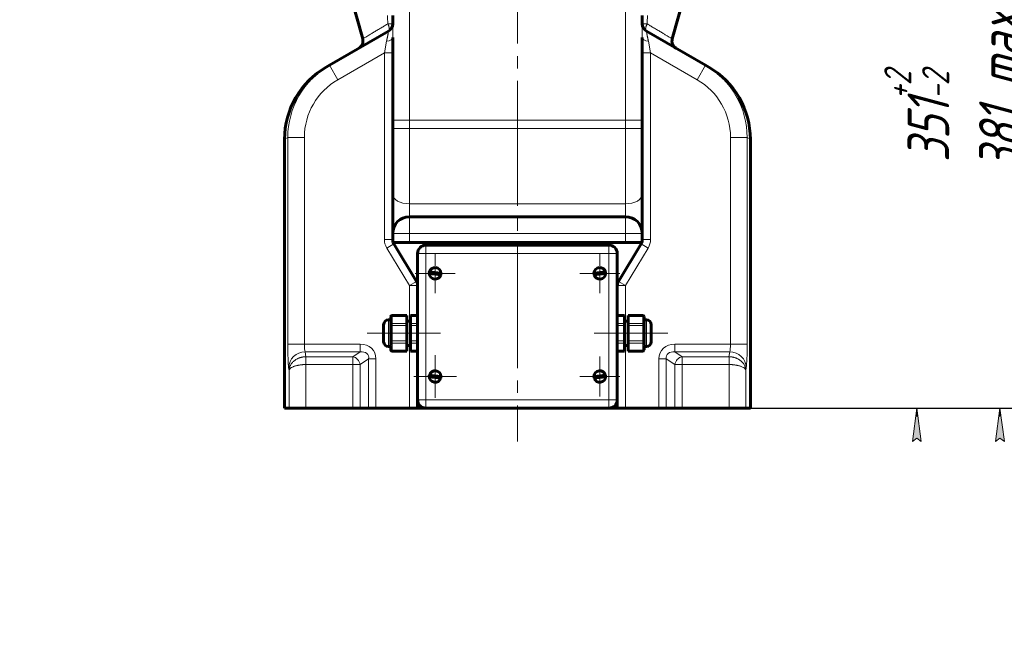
# Model space of a CAD drawing. Header units: millimetres. Extents: x 24 to 263, y -59 to 283.
# Tile 9 of 10: x 122 to 241, y 146 to 219. Entities that reach past the tile are written whole.
import ezdxf

# ---------------------------------------------------------------- set-up
doc = ezdxf.new("R2010")
doc.units = ezdxf.units.MM
for name, pattern in [('K5LT_AXLED', [19.5, 15, -1.5, 1.5, -1.5]), ('K5LT_BASIC', [0]), ('K5LT_THIN', [0])]:
    doc.linetypes.add(name, pattern=pattern)
doc.layers.add('Системный слой', color=7, linetype='Continuous')
doc.styles.add('KDIMTEXTSTYLE', font='GOST_AU.SHX', dxfattribs={"width": 0.96, "oblique": 15, "height": 5})
doc.dimstyles.new('KDIMSTYLE (0.20)', dxfattribs={"dimtxt": 5, "dimasz": 1, "dimexe": 2, "dimexo": 0, "dimgap": 1, "dimtad": 1, "dimlfac": 5, "dimtxsty": 'KDIMTEXTSTYLE', "dimsah": 1, "dimcen": 0, "dimdle": 1, "dimadec": 0, "dimazin": 0, "dimtfac": 0.667, "dimtmove": 0, "dimatfit": 3, "dimfxl": 1, "dimtvp": 1, "dimtolj": 1, "dimtzin": 0, "dimarcsym": 0})

# ---------------------------------------------------------------- blocks, each defined once
blk = doc.blocks.new('KDIMARROW_01')
at = {"layer": 'Системный слой'}
blk.add_hatch(color=0, dxfattribs=at).paths.add_polyline_path([(0, 0), (-4, 0.53), (-3.6, 0), (-4, -0.53)])
at = {"layer": 'Системный слой', "color": 0, "linetype": 'K5LT_THIN', "lineweight": 18}
for p, q in [((-3.6, 0), (-4, 0.53)), ((-4, 0.53), (0, 0)), ((0, 0), (-4, -0.53)), ((-4, -0.53), (-3.6, 0)), ((0, 0), (-1, 0))]:
    blk.add_line(p, q, dxfattribs=at)
blk = doc.blocks.new('U15')
at = {"layer": 'Системный слой', "color": 30, "linetype": 'K5LT_AXLED', "lineweight": 18, "true_color": 0xff8000}
for q in [(172.12, 190.59), (169.72, 188.19), (174.52, 188.19), (172.12, 185.79)]:
    blk.add_line((172.12, 188.19), q, dxfattribs=at)
blk = doc.blocks.new('U16')
at = {"layer": 'Системный слой', "color": 30, "linetype": 'K5LT_AXLED', "lineweight": 18, "true_color": 0xff8000}
for q in [(172.12, 178.19), (169.72, 175.79), (174.52, 175.79), (172.12, 173.39)]:
    blk.add_line((172.12, 175.79), q, dxfattribs=at)
blk = doc.blocks.new('U17')
at = {"layer": 'Системный слой', "color": 30, "linetype": 'K5LT_AXLED', "lineweight": 18, "true_color": 0xff8000}
for q in [(191.92, 178.19), (189.52, 175.79), (194.32, 175.79), (191.92, 173.39)]:
    blk.add_line((191.92, 175.79), q, dxfattribs=at)
blk = doc.blocks.new('U18')
at = {"layer": 'Системный слой', "color": 30, "linetype": 'K5LT_AXLED', "lineweight": 18, "true_color": 0xff8000}
for q in [(191.92, 190.59), (189.52, 188.19), (194.32, 188.19), (191.92, 185.79)]:
    blk.add_line((191.92, 188.19), q, dxfattribs=at)
blk = doc.blocks.new('U19')
at = {"layer": 'Системный слой', "color": 30, "linetype": 'K5LT_AXLED', "lineweight": 18, "true_color": 0xff8000}
for q in [(172.12, 178.35), (169.56, 175.79), (174.68, 175.79), (172.12, 173.23)]:
    blk.add_line((172.12, 175.79), q, dxfattribs=at)
blk = doc.blocks.new('U20')
at = {"layer": 'Системный слой', "color": 30, "linetype": 'K5LT_AXLED', "lineweight": 18, "true_color": 0xff8000}
for q in [(172.12, 190.56), (169.75, 188.19), (174.5, 188.19), (172.12, 185.81)]:
    blk.add_line((172.12, 188.19), q, dxfattribs=at)
blk = doc.blocks.new('U21')
at = {"layer": 'Системный слой', "color": 30, "linetype": 'K5LT_AXLED', "lineweight": 18, "true_color": 0xff8000}
for q in [(172.12, 190.56), (169.75, 188.19), (174.5, 188.19), (172.12, 185.81)]:
    blk.add_line((172.12, 188.19), q, dxfattribs=at)
blk = doc.blocks.new('U22')
at = {"layer": 'Системный слой', "color": 30, "linetype": 'K5LT_AXLED', "lineweight": 18, "true_color": 0xff8000}
for q in [(172.12, 178.16), (169.75, 175.79), (174.5, 175.79), (172.12, 173.41)]:
    blk.add_line((172.12, 175.79), q, dxfattribs=at)
blk = doc.blocks.new('U23')
at = {"layer": 'Системный слой', "color": 30, "linetype": 'K5LT_AXLED', "lineweight": 18, "true_color": 0xff8000}
for q in [(191.92, 190.56), (189.55, 188.19), (194.3, 188.19), (191.92, 185.81)]:
    blk.add_line((191.92, 188.19), q, dxfattribs=at)
blk = doc.blocks.new('U24')
at = {"layer": 'Системный слой', "color": 30, "linetype": 'K5LT_AXLED', "lineweight": 18, "true_color": 0xff8000}
for q in [(191.92, 190.56), (189.55, 188.19), (194.3, 188.19), (191.92, 185.81)]:
    blk.add_line((191.92, 188.19), q, dxfattribs=at)
blk = doc.blocks.new('U25')
at = {"layer": 'Системный слой', "color": 30, "linetype": 'K5LT_AXLED', "lineweight": 18, "true_color": 0xff8000}
for q in [(191.92, 178.16), (189.55, 175.79), (194.3, 175.79), (191.92, 173.41)]:
    blk.add_line((191.92, 175.79), q, dxfattribs=at)
blk = doc.blocks.new('U14')
at = {"layer": 'Системный слой', "color": 7, "linetype": 'K5LT_THIN', "lineweight": 18}
for p, q in [((170.02, 190.59), (171.02, 190.59)), ((171.02, 191.59), (171.02, 190.59)), ((193.02, 190.59), (171.02, 190.59)), ((171.02, 190.59), (171.02, 172.99)), ((193.02, 191.59), (193.02, 190.59)), ((193.02, 172.99), (193.02, 190.59)), ((194.02, 190.59), (193.02, 190.59)), ((170.02, 172.99), (171.02, 172.99)), ((171.02, 171.99), (171.02, 172.99)), ((171.02, 172.99), (193.02, 172.99)), ((194.02, 172.99), (193.02, 172.99)), ((193.02, 171.99), (193.02, 172.99))]:
    blk.add_line(p, q, dxfattribs=at)
at = {"layer": 'Системный слой', "color": 5, "linetype": 'K5LT_BASIC', "lineweight": 60, "true_color": 0x0000ff}
for p, q in [((170.02, 190.59), (170.02, 172.99)), ((193.02, 191.59), (171.02, 191.59)), ((194.02, 172.99), (194.02, 190.59)), ((172.82, 188.2), (171.45, 188.37)), ((191.22, 188.2), (192.6, 188.37)), ((171.42, 188.17), (172.8, 188)), ((192.62, 188.17), (191.25, 188)), ((170.02, 183.93), (170.02, 180.99)), ((194.02, 183.93), (194.02, 180.99)), ((170.02, 178.05), (170.02, 180.99)), ((194.02, 178.05), (194.02, 180.99)), ((171.42, 175.77), (172.8, 175.6)), ((172.82, 175.8), (171.45, 175.97)), ((191.22, 175.8), (192.6, 175.97)), ((192.62, 175.77), (191.25, 175.6)), ((169.82, 171.99), (194.22, 171.99)), ((194.02, 171.99), (170.02, 171.99)), ((171.02, 171.99), (193.02, 171.99))]:
    blk.add_line(p, q, dxfattribs=at)
for centre, radius, start, end in [((171.02, 190.59), 1, 90, 180), ((193.02, 190.59), 1, 0, 90), ((172.12, 188.19), 0.7, 164.7724, 181.1988), ((172.12, 188.19), 0.7, 82.9856, 164.7724), ((172.12, 188.19), 0.7, 1.1988, 82.9856), ((191.92, 188.19), 0.7, 97.0144, 178.8012), ((191.92, 188.19), 0.7, 15.2276, 97.0144), ((191.92, 188.19), 0.7, 358.8012, 15.2276), ((172.12, 188.19), 0.7, 181.1988, 344.7724), ((172.12, 188.19), 0.7, 344.7724, 1.1988), ((191.92, 188.19), 0.7, 178.8012, 195.2276), ((191.92, 188.19), 0.7, 195.2276, 358.8012), ((172.12, 175.79), 0.7, 82.9856, 164.7724), ((172.12, 175.79), 0.7, 1.1988, 82.9856), ((191.92, 175.79), 0.7, 97.0144, 178.8012), ((191.92, 175.79), 0.7, 15.2276, 97.0144), ((172.12, 175.79), 0.7, 164.7724, 181.1988), ((172.12, 175.79), 0.7, 181.1988, 344.7724), ((172.12, 175.79), 0.7, 344.7724, 1.1988), ((191.92, 175.79), 0.7, 178.8012, 195.2276), ((191.92, 175.79), 0.7, 195.2276, 358.8012), ((191.92, 175.79), 0.7, 358.8012, 15.2276), ((171.02, 172.99), 1, 180, 270), ((193.02, 172.99), 1, 270, 0)]:
    blk.add_arc(centre, radius, start, end, dxfattribs=at)
at = {"layer": 'Системный слой'}
for name in ['U15', 'U18', 'U20', 'U21', 'U23', 'U24', 'U19', 'U16', 'U22', 'U17', 'U25']:
    blk.add_blockref(name, (0, 0), dxfattribs=at)

msp = doc.modelspace()

# ---------------------------------------------------------------- linework, layer by layer
at = {"layer": 'Системный слой', "color": 30, "linetype": 'K5LT_AXLED', "lineweight": 18, "true_color": 0xff8000}
for p, q in [((182.0226, 230.81), (182.0226, 167.9653)), ((163.9565, 180.9873), (172.7869, 180.9873)), ((200.0887, 180.9873), (191.2583, 180.9873))]:
    msp.add_line(p, q, dxfattribs=at)
at = {"layer": 'Системный слой', "color": 5, "linetype": 'K5LT_BASIC', "lineweight": 60, "true_color": 0x0000ff}
for p, q in [((163.4137, 216.3712), (160.7451, 225.9284)), ((200.6315, 216.3712), (203.3001, 225.9284)), ((167.0226, 218.064), (167.0226, 219.1824)), ((197.0226, 218.064), (197.0226, 219.1824)), ((167.0226, 218.064), (167.0226, 218.1646)), ((159.4189, 213.1973), (166.5226, 217.2986)), ((204.6263, 213.1973), (197.5226, 217.2986)), ((167.0226, 206.5873), (167.0226, 216.5483)), ((197.0226, 206.5873), (197.0226, 216.5483)), ((197.0226, 214.7005), (197.0226, 216.5483)), ((159.0363, 212.9764), (159.4189, 213.1973)), ((205.0089, 212.9764), (204.6263, 213.1973)), ((167.0226, 205.5873), (167.0226, 206.5873)), ((197.0226, 205.5873), (197.0226, 206.5873)), ((167.0226, 205.5873), (167.0226, 197.6814)), ((197.0226, 205.5873), (197.0226, 197.6814)), ((154.0226, 171.9873), (154.0226, 204.3003)), ((210.0226, 171.9873), (210.0226, 204.3003)), ((167.0226, 197.6814), (167.0226, 192.9873)), ((197.0226, 197.6814), (197.0226, 192.9873)), ((169.0226, 194.9873), (195.0226, 194.9873)), ((167.0226, 192.2643), (167.0226, 192.9873)), ((197.0226, 192.2643), (197.0226, 192.9873)), ((167.0226, 192.2643), (167.0226, 191.8873)), ((167.0226, 191.8873), (169.0226, 191.8873)), ((195.0226, 191.8873), (169.0226, 191.8873)), ((197.0226, 191.8873), (195.0226, 191.8873)), ((197.0226, 192.2643), (197.0226, 191.8873)), ((167.1651, 191.7498), (169.8801, 187.2248)), ((196.8801, 191.7498), (194.1651, 187.2248)), ((166.6646, 182.5933), (166.5186, 182.5933)), ((166.8106, 182.9665), (166.8106, 182.9861)), ((166.8106, 182.5384), (166.8106, 182.9665)), ((166.8106, 182.0401), (166.8106, 182.4683)), ((168.7086, 183.1321), (166.9566, 183.1321)), ((168.7086, 183.093), (168.7086, 183.1321)), ((168.7086, 182.1666), (168.7086, 183.093)), ((169.1466, 182.4473), (168.7086, 182.4473)), ((170.0226, 183.1321), (169.1466, 183.1321)), ((169.1466, 183.093), (169.1466, 183.1321)), ((169.1466, 182.1666), (169.1466, 183.093)), ((194.0226, 183.1321), (194.8986, 183.1321)), ((194.8986, 183.093), (194.8986, 183.1321)), ((194.8986, 182.1666), (194.8986, 183.093)), ((194.8986, 182.4473), (195.3366, 182.4473)), ((195.3366, 183.1321), (197.0886, 183.1321)), ((195.3366, 183.093), (195.3366, 183.1321)), ((195.3366, 182.1666), (195.3366, 183.093)), ((197.2346, 182.9665), (197.2346, 182.9861)), ((197.2346, 182.5384), (197.2346, 182.9665)), ((197.2346, 182.0401), (197.2346, 182.4683)), ((197.3806, 182.5933), (197.5266, 182.5933)), ((165.9346, 180.9873), (165.9346, 182.0093)), ((166.8106, 181.9137), (166.8106, 182.0401)), ((166.8106, 181.0574), (166.8106, 181.9137)), ((168.7086, 181.9137), (168.7086, 182.1666)), ((168.7086, 180.0609), (168.7086, 181.9137)), ((169.1466, 181.9137), (169.1466, 182.1666)), ((169.1466, 180.0609), (169.1466, 181.9137)), ((194.8986, 181.9137), (194.8986, 182.1666)), ((194.8986, 180.0609), (194.8986, 181.9137)), ((195.3366, 181.9137), (195.3366, 182.1666)), ((195.3366, 180.0609), (195.3366, 181.9137)), ((197.2346, 181.9137), (197.2346, 182.0401)), ((197.2346, 181.0574), (197.2346, 181.9137)), ((198.1106, 180.9873), (198.1106, 182.0093)), ((165.9346, 179.9653), (165.9346, 180.9873)), ((166.8106, 180.0609), (166.8106, 180.9171)), ((166.8106, 179.9344), (166.8106, 180.0609)), ((166.8106, 179.5063), (166.8106, 179.9344)), ((168.7086, 179.808), (168.7086, 180.0609)), ((169.1466, 179.808), (169.1466, 180.0609)), ((194.8986, 179.808), (194.8986, 180.0609)), ((195.3366, 179.808), (195.3366, 180.0609)), ((197.2346, 180.0609), (197.2346, 180.9171)), ((197.2346, 179.9344), (197.2346, 180.0609)), ((197.2346, 179.5063), (197.2346, 179.9344)), ((198.1106, 179.9653), (198.1106, 180.9873)), ((166.6646, 179.3813), (166.5186, 179.3813)), ((166.8106, 179.008), (166.8106, 179.4361)), ((166.8106, 178.9884), (166.8106, 179.008)), ((168.7086, 178.8424), (166.9566, 178.8424)), ((168.7086, 178.8816), (168.7086, 179.808)), ((169.1466, 179.5273), (168.7086, 179.5273)), ((168.7086, 178.8424), (168.7086, 178.8816)), ((169.1466, 178.8816), (169.1466, 179.808)), ((169.1466, 178.8424), (169.1466, 178.8816)), ((170.0226, 178.8424), (169.1466, 178.8424)), ((194.0226, 178.8424), (194.8986, 178.8424)), ((194.8986, 178.8816), (194.8986, 179.808)), ((194.8986, 179.5273), (195.3366, 179.5273)), ((194.8986, 178.8424), (194.8986, 178.8816)), ((195.3366, 178.8816), (195.3366, 179.808)), ((195.3366, 178.8424), (195.3366, 178.8816)), ((195.3366, 178.8424), (197.0886, 178.8424)), ((197.2346, 179.008), (197.2346, 179.4361)), ((197.2346, 178.9884), (197.2346, 179.008)), ((197.3806, 179.3813), (197.5266, 179.3813)), ((170.0226, 173.1873), (170.0226, 171.9873)), ((194.0226, 173.1873), (194.0226, 171.9873)), ((154.5626, 171.9873), (154.0226, 171.9873)), ((154.5626, 171.9873), (156.5599, 171.9873)), ((156.5599, 171.9873), (162.2313, 171.9873)), ((162.2313, 171.9873), (163.1075, 171.9873)), ((163.1075, 171.9873), (164.1327, 171.9873)), ((164.1327, 171.9873), (165.0089, 171.9873)), ((165.0089, 171.9873), (169.0226, 171.9873)), ((169.0226, 171.9873), (170.0226, 171.9873)), ((194.0226, 171.9873), (170.0226, 171.9873)), ((195.0226, 171.9873), (194.0226, 171.9873)), ((199.0363, 171.9873), (195.0226, 171.9873)), ((199.9125, 171.9873), (199.0363, 171.9873)), ((200.9377, 171.9873), (199.9125, 171.9873)), ((201.8139, 171.9873), (200.9377, 171.9873)), ((207.4853, 171.9873), (201.8139, 171.9873)), ((209.4826, 171.9873), (207.4853, 171.9873)), ((209.4826, 171.9873), (210.0226, 171.9873))]:
    msp.add_line(p, q, dxfattribs=at)
at = {"layer": 'Системный слой', "color": 7, "linetype": 'K5LT_THIN', "lineweight": 18}
for p, q in [((169.0226, 206.5873), (169.0226, 221.6071)), ((195.0226, 206.5873), (195.0226, 221.6071)), ((166.5081, 217.2231), (166.5226, 217.2986)), ((197.5371, 217.2231), (197.5226, 217.2986)), ((166.0226, 214.7005), (166.2893, 216.0864)), ((198.0226, 214.7005), (197.7559, 216.0864)), ((160.4189, 211.4652), (166.0226, 214.7005)), ((166.0226, 192.2643), (166.0226, 214.7005)), ((167.0226, 214.7005), (166.0226, 214.7005)), ((197.0226, 214.7005), (198.0226, 214.7005)), ((203.6263, 211.4652), (198.0226, 214.7005)), ((198.0226, 192.2643), (198.0226, 214.7005)), ((159.4189, 213.1973), (160.4189, 211.4652)), ((204.6263, 213.1973), (203.6263, 211.4652)), ((169.0226, 206.5873), (167.0226, 206.5873)), ((195.0226, 206.5873), (169.0226, 206.5873)), ((169.0226, 205.5873), (169.0226, 206.5873)), ((195.0226, 206.5873), (197.0226, 206.5873)), ((195.0226, 205.5873), (195.0226, 206.5873)), ((169.0226, 205.5873), (167.0226, 205.5873)), ((195.0226, 205.5873), (169.0226, 205.5873)), ((169.0226, 205.5873), (169.0226, 196.552)), ((195.0226, 205.5873), (195.0226, 196.552)), ((195.0226, 205.5873), (197.0226, 205.5873)), ((154.0226, 204.3003), (154.4107, 204.5244)), ((154.4107, 204.5244), (154.4107, 179.6875)), ((156.4079, 204.5244), (154.4107, 204.5244)), ((156.4079, 204.5244), (156.4079, 179.6875)), ((207.6373, 204.5244), (209.6345, 204.5244)), ((207.6373, 204.5244), (207.6373, 179.6875)), ((210.0226, 204.3003), (209.6345, 204.5244)), ((209.6345, 204.5244), (209.6345, 179.6875)), ((169.0226, 196.552), (195.0226, 196.552)), ((169.0226, 196.552), (169.0226, 194.9873)), ((195.0226, 196.552), (195.0226, 194.9873)), ((169.0226, 192.9873), (169.0226, 194.9873)), ((195.0226, 192.9873), (195.0226, 194.9873)), ((167.0226, 192.9873), (169.0226, 192.9873)), ((169.0226, 192.9873), (195.0226, 192.9873)), ((169.0226, 191.8873), (169.0226, 192.9873)), ((195.0226, 191.8873), (195.0226, 192.9873)), ((197.0226, 192.9873), (195.0226, 192.9873)), ((166.0226, 192.2643), (167.0226, 192.2643)), ((198.0226, 192.2643), (197.0226, 192.2643)), ((166.3076, 191.2353), (167.1651, 191.7498)), ((166.3076, 191.2353), (169.0226, 186.7103)), ((197.7376, 191.2353), (195.0226, 186.7103)), ((197.7376, 191.2353), (196.8801, 191.7498)), ((169.8801, 187.2248), (169.0226, 186.7103)), ((194.1651, 187.2248), (195.0226, 186.7103)), ((169.0226, 186.7103), (170.0226, 186.7103)), ((169.0226, 186.7103), (169.0226, 182.4473)), ((195.0226, 186.7103), (194.0226, 186.7103)), ((195.0226, 186.7103), (195.0226, 182.4473)), ((166.5186, 180.9873), (166.5186, 182.5933)), ((166.6646, 182.4091), (166.6646, 182.5933)), ((166.6646, 182.3449), (166.6646, 182.4091)), ((166.6646, 181.0516), (166.6646, 182.3449)), ((166.8106, 182.4683), (166.8106, 182.5384)), ((166.9566, 183.093), (166.9566, 183.1321)), ((168.7086, 183.093), (166.9566, 183.093)), ((166.9566, 182.1666), (166.9566, 183.093)), ((170.0226, 183.093), (169.1466, 183.093)), ((194.0226, 183.093), (194.8986, 183.093)), ((195.3366, 183.093), (197.0886, 183.093)), ((197.0886, 183.093), (197.0886, 183.1321)), ((197.0886, 182.1666), (197.0886, 183.093)), ((197.2346, 182.4683), (197.2346, 182.5384)), ((197.3806, 182.4091), (197.3806, 182.5933)), ((197.3806, 182.3449), (197.3806, 182.4091)), ((197.3806, 181.0516), (197.3806, 182.3449)), ((197.5266, 180.9873), (197.5266, 182.5933)), ((166.9566, 181.9137), (166.8106, 181.9137)), ((168.7086, 182.1666), (166.9566, 182.1666)), ((166.9566, 181.9137), (166.9566, 182.1666)), ((168.7086, 181.9137), (166.9566, 181.9137)), ((166.9566, 180.0609), (166.9566, 181.9137)), ((170.0226, 182.1666), (169.1466, 182.1666)), ((170.0226, 181.9137), (169.1466, 181.9137)), ((194.0226, 182.1666), (194.8986, 182.1666)), ((194.0226, 181.9137), (194.8986, 181.9137)), ((195.3366, 182.1666), (197.0886, 182.1666)), ((195.3366, 181.9137), (197.0886, 181.9137)), ((197.0886, 181.9137), (197.0886, 182.1666)), ((197.0886, 181.9137), (197.2346, 181.9137)), ((197.0886, 180.0609), (197.0886, 181.9137)), ((166.5186, 179.3813), (166.5186, 180.9873)), ((166.6646, 180.9873), (166.6646, 181.0516)), ((166.6646, 180.923), (166.6646, 180.9873)), ((166.6646, 179.6297), (166.6646, 180.923)), ((166.8106, 180.9171), (166.8106, 181.0574)), ((166.9566, 180.0609), (166.8106, 180.0609)), ((168.7086, 180.0609), (166.9566, 180.0609)), ((166.9566, 179.808), (166.9566, 180.0609)), ((170.0226, 180.0609), (169.1466, 180.0609)), ((194.0226, 180.0609), (194.8986, 180.0609)), ((195.3366, 180.0609), (197.0886, 180.0609)), ((197.0886, 179.808), (197.0886, 180.0609)), ((197.0886, 180.0609), (197.2346, 180.0609)), ((197.2346, 180.9171), (197.2346, 181.0574)), ((197.3806, 180.9873), (197.3806, 181.0516)), ((197.3806, 180.923), (197.3806, 180.9873)), ((197.3806, 179.6297), (197.3806, 180.923)), ((197.5266, 179.3813), (197.5266, 180.9873)), ((154.4107, 179.6875), (156.4079, 179.6875)), ((156.4079, 179.6875), (163.1026, 179.6875)), ((156.5114, 178.7478), (156.5944, 178.1712)), ((156.5114, 178.7478), (163.1026, 178.7478)), ((162.2313, 178.1712), (163.1026, 178.7478)), ((163.1026, 178.7478), (163.1026, 179.6875)), ((166.6646, 179.5654), (166.6646, 179.6297)), ((166.6646, 179.3813), (166.6646, 179.5654)), ((166.8106, 179.4361), (166.8106, 179.5063)), ((168.7086, 179.808), (166.9566, 179.808)), ((166.9566, 178.8816), (166.9566, 179.808)), ((168.7086, 178.8816), (166.9566, 178.8816)), ((166.9566, 178.8424), (166.9566, 178.8816)), ((169.0226, 179.5273), (169.0226, 171.9873)), ((170.0226, 179.808), (169.1466, 179.808)), ((170.0226, 178.8816), (169.1466, 178.8816)), ((194.0226, 179.808), (194.8986, 179.808)), ((194.0226, 178.8816), (194.8986, 178.8816)), ((195.0226, 179.5273), (195.0226, 171.9873)), ((195.3366, 179.808), (197.0886, 179.808)), ((195.3366, 178.8816), (197.0886, 178.8816)), ((197.0886, 178.8816), (197.0886, 179.808)), ((197.0886, 178.8424), (197.0886, 178.8816)), ((197.2346, 179.4361), (197.2346, 179.5063)), ((197.3806, 179.5654), (197.3806, 179.6297)), ((197.3806, 179.3813), (197.3806, 179.5654)), ((200.9427, 178.7478), (200.9427, 179.6875)), ((207.6373, 179.6875), (200.9427, 179.6875)), ((201.8139, 178.1712), (200.9427, 178.7478)), ((207.5338, 178.7478), (200.9427, 178.7478)), ((207.5338, 178.7478), (207.4508, 178.1712)), ((209.6345, 179.6875), (207.6373, 179.6875)), ((156.5944, 178.1712), (162.2313, 178.1712)), ((162.2313, 177.2316), (162.2313, 178.1712)), ((163.1075, 177.2316), (164.1327, 177.9099)), ((165.0089, 177.9099), (164.1327, 177.9099)), ((164.1327, 177.9099), (164.1327, 171.9873)), ((165.0089, 177.9099), (165.0089, 171.9873)), ((199.0363, 177.9099), (199.9125, 177.9099)), ((199.0363, 177.9099), (199.0363, 171.9873)), ((200.9377, 177.2316), (199.9125, 177.9099)), ((199.9125, 177.9099), (199.9125, 171.9873)), ((201.8139, 177.2316), (201.8139, 178.1712)), ((207.4508, 178.1712), (201.8139, 178.1712)), ((207.4508, 178.1712), (207.4498, 178.1712)), ((154.5141, 176.8684), (154.5626, 176.5313)), ((154.5626, 176.5313), (154.5626, 171.9873)), ((156.5599, 177.2316), (156.5599, 171.9873)), ((156.5599, 177.2316), (162.2313, 177.2316)), ((162.2313, 177.2316), (162.2313, 171.9873)), ((162.2313, 177.2316), (163.1075, 177.2316)), ((163.1075, 177.2316), (163.1075, 171.9873)), ((201.8139, 177.2316), (200.9377, 177.2316)), ((200.9377, 177.2316), (200.9377, 171.9873)), ((207.4853, 177.2316), (201.8139, 177.2316)), ((201.8139, 177.2316), (201.8139, 171.9873)), ((207.4853, 177.2316), (207.4853, 171.9873)), ((209.5311, 176.8684), (209.4826, 176.5313)), ((209.4826, 176.5313), (209.4826, 171.9873))]:
    msp.add_line(p, q, dxfattribs=at)
at = {"layer": 'Системный слой', "color": 5, "linetype": 'K5LT_BASIC', "lineweight": 60, "true_color": 0x0000ff}
for centre, radius, start, end in [((166.0226, 218.1646), 1, 300, 0), ((166.0226, 218.1646), 1, 300.000275, 359.999725), ((198.0226, 218.1646), 1, 180.000275, 239.999725), ((198.0226, 218.1646), 1, 180, 240), ((166.0226, 218.1646), 1, 300, 300.020407), ((198.0226, 218.1646), 1, 239.978356, 239.999725), ((162.4505, 216.1023), 1, 300.000289, 15.601148), ((201.5947, 216.1023), 1, 164.398852, 239.999711), ((169.0226, 192.9873), 2, 90, 180), ((195.0226, 192.9873), 2, 0, 90), ((168.0226, 192.2643), 1, 202.146987, 210.963757), ((196.0226, 192.2643), 1, 329.036243, 337.853013), ((169.0226, 186.7103), 1, 0, 30.963757), ((195.0226, 186.7103), 1, 149.036243, 180), ((166.5186, 182.0093), 0.584, 90, 180), ((166.6646, 182.7393), 0.146, 270, 0), ((166.9566, 182.9861), 0.146, 90, 180), ((197.0886, 182.9861), 0.146, 0, 90), ((197.3806, 182.7393), 0.146, 180, 270), ((197.5266, 182.0093), 0.584, 0, 90), ((166.5186, 179.9653), 0.584, 180, 270), ((197.5266, 179.9653), 0.584, 270, 0), ((166.6646, 179.2353), 0.146, 0, 90), ((166.9566, 178.9884), 0.146, 180, 270), ((197.0886, 178.9884), 0.146, 270, 0), ((197.3806, 179.2353), 0.146, 90, 180)]:
    msp.add_arc(centre, radius, start, end, dxfattribs=at)
at = {"layer": 'Системный слой', "color": 7, "linetype": 'K5LT_THIN', "lineweight": 18}
for centre, start, end in [((168.0226, 192.2643), 180, 210.963757), ((196.0226, 192.2643), 329.036243, 0)]:
    msp.add_arc(centre, 2, start, end, dxfattribs=at)
for centre, major_axis, ratio, start_param, end_param in [((166.0226, 218.1646), (-1, 0), 0.01585777, 3.14159265, 4.28188253), ((166.0226, 218.064), (1, 0), 0.96182556, 5.21930001, 6.28318531), ((198.0226, 218.1646), (-1, 0), 0.01585777, 5.14289543, 6.28318531), ((198.0226, 218.064), (-1, 0), 0.96182556, 0, 1.0638853), ((166.0226, 216.5483), (1, 0), 0.4793076, 4.98236134, 6.28318531), ((198.0226, 216.5483), (-1, 0), 0.4793076, 0, 1.30082397), ((164.4189, 204.537), (8.6698, 5.0055), 0.99890291, 1.57079633, 2.61878494), ((199.6263, 204.537), (-8.6698, 5.0055), 0.99890291, 3.66440037, 4.71238898), ((164.4189, 204.537), (6.9409, 4.0073), 0.99817396, 1.57079633, 2.61878494), ((199.6263, 204.537), (-6.9409, 4.0073), 0.99817396, 3.66440037, 4.71238898), ((169.0226, 197.6814), (-2, 0), 0.56470588, 0, 1.57079633), ((195.0226, 197.6814), (2, 0), 0.56470588, 4.71238898, 6.28318531), ((166.6646, 182.5384), (0.146, 0), 0.88534693, 4.71238898, 6.28318531), ((166.6646, 182.4683), (0.146, 0), 0.84531551, 4.71238898, 6.28318531), ((166.9566, 182.9665), (-0.146, 0), 0.8660254, 4.71238898, 6.28318531), ((197.0886, 182.9665), (-0.146, 0), 0.8660254, 3.14159265, 4.71238898), ((197.3806, 182.5384), (-0.146, 0), 0.88534693, 0, 1.57079633), ((197.3806, 182.4683), (-0.146, 0), 0.84531551, 0, 1.57079633), ((166.9566, 182.0401), (-0.146, 0), 0.8660254, 4.71238898, 6.28318531), ((197.0886, 182.0401), (-0.146, 0), 0.8660254, 3.14159265, 4.71238898), ((166.6646, 181.0574), (0.146, 0), 0.04003142, 4.71238898, 6.28318531), ((166.6646, 180.9171), (0.146, 0), 0.04003142, 0, 1.57079633), ((166.9566, 179.9344), (0.146, 0), 0.8660254, 3.14159265, 4.71238898), ((197.0886, 179.9344), (0.146, 0), 0.8660254, 4.71238898, 6.28318531), ((197.3806, 181.0574), (-0.146, 0), 0.04003142, 0, 1.57079633), ((197.3806, 180.9171), (-0.146, 0), 0.04003142, 4.71238898, 6.28318531), ((154.5679, 179.6875), (0, 3), 0.05240778, 1.57079633, 2.7925268), ((156.5114, 176.8684), (-1.9796, -0.285), 0.93855518, 4.57806099, 6.13095641), ((156.5651, 179.6875), (0, 1), 0.15722334, 1.57079633, 2.7925268), ((162.7263, 177.5591), (1.9979, 1.3222), 0.83479134, 5.77847461, 7.18368942), ((162.7263, 177.5591), (1.3018, 0.8615), 0.64060804, 5.77847461, 7.18368942), ((166.6646, 179.5063), (0.146, 0), 0.84531551, 0, 1.57079633), ((166.6646, 179.4361), (0.146, 0), 0.88534693, 0, 1.57079633), ((166.9566, 179.008), (0.146, 0), 0.8660254, 3.14159265, 4.71238898), ((197.0886, 179.008), (0.146, 0), 0.8660254, 4.71238898, 6.28318531), ((197.3806, 179.5063), (-0.146, 0), 0.84531551, 4.71238898, 6.28318531), ((197.3806, 179.4361), (-0.146, 0), 0.88534693, 4.71238898, 6.28318531), ((201.3189, 177.5591), (-1.9979, 1.3222), 0.83479134, 5.38268119, 6.78789601), ((201.3189, 177.5591), (-1.3018, 0.8615), 0.64060804, 5.38268119, 6.78789601), ((207.4801, 179.6875), (0, -1), 0.15722334, 0.34906585, 1.57079633), ((207.5338, 176.8684), (1.9796, -0.285), 0.93855518, 0.15222889, 1.70512431), ((209.4773, 179.6875), (0, -3), 0.05240778, 0.34906585, 1.57079633), ((162.2313, 177.2316), (-0.5519, 0.8339), 0.83479134, 4.20767828, 5.61289309), ((201.8139, 177.2316), (0.5519, 0.8339), 0.83479134, 0.67029221, 2.07550703)]:
    msp.add_ellipse(centre, major_axis=major_axis, ratio=ratio, start_param=start_param, end_param=end_param, dxfattribs=at)
at = {"layer": 'Системный слой', "color": 5, "linetype": 'K5LT_BASIC', "lineweight": 60, "true_color": 0x0000ff}
for centre, major_axis, start_param, end_param in [((164.0363, 204.3161), (8.6761, 5.0091), 1.57079633, 2.61878494), ((200.0089, 204.3161), (-8.6761, 5.0091), 3.66440037, 4.71238898)]:
    msp.add_ellipse(centre, major_axis=major_axis, ratio=0.99817396, start_param=start_param, end_param=end_param, dxfattribs=at)
at = {"layer": 'Системный слой', "color": 7, "linetype": 'K5LT_THIN', "lineweight": 18}
for points in [[(166.4399, 218.179), (166.4344, 218.2895), (166.4232, 218.5104), (166.4062, 218.8418), (166.3948, 219.0626), (166.3888, 219.173)], [(197.6053, 218.179), (197.6108, 218.2895), (197.622, 218.5104), (197.639, 218.8418), (197.6504, 219.0626), (197.6564, 219.173)], [(156.5964, 178.1712), (156.5953, 178.1586), (156.5931, 178.1294), (156.5898, 178.0745), (156.5865, 178.0093), (156.5832, 177.9345), (156.5798, 177.851), (156.5765, 177.7599), (156.5732, 177.6622), (156.5699, 177.5593), (156.5665, 177.4523), (156.5632, 177.3426), (156.561, 177.2686), (156.5599, 177.2316)], [(207.4488, 178.1712), (207.4499, 178.1586), (207.4521, 178.1294), (207.4554, 178.0745), (207.4587, 178.0093), (207.462, 177.9345), (207.4654, 177.851), (207.4687, 177.7599), (207.472, 177.6622), (207.4753, 177.5593), (207.4787, 177.4523), (207.482, 177.3426), (207.4842, 177.2686), (207.4853, 177.2316)]]:
    msp.add_open_spline(points, degree=3, dxfattribs=at)
for points, knots in [([(163.4137, 216.3712), (163.4137, 216.3712), (163.432, 216.3822), (163.5187, 216.4339), (163.6716, 216.5252), (163.8863, 216.6535), (164.1637, 216.8192), (164.5011, 217.0207), (164.8891, 217.2524), (165.3137, 217.5061), (165.7351, 217.7578), (166.1129, 217.9837), (166.3405, 218.1195), (166.4399, 218.179)], [0, 0, 0, 0, 1.2171072, 2.5828673, 3.93416903, 5.29630123, 6.68026349, 8.09266899, 9.49324411, 10.85522145, 12.17594628, 13.21326462, 14, 14, 14, 14]), ([(166.5226, 217.2986), (166.5373, 217.3071), (166.5619, 217.3279), (166.5888, 217.3703), (166.6065, 217.4194), (166.6171, 217.4767), (166.6205, 217.5427), (166.6165, 217.6163), (166.6056, 217.6956), (166.5877, 217.7803), (166.5621, 217.8737), (166.5286, 217.9729), (166.4873, 218.0767), (166.4563, 218.1451), (166.4399, 218.179)], [0, 0, 0, 0, 1.47900464, 2.76766775, 3.93713921, 5.12530154, 6.36446657, 7.55346776, 8.73942801, 9.93969182, 11.11938576, 12.47360104, 13.74550909, 15, 15, 15, 15]), ([(167.0226, 216.5483), (167.0226, 216.574), (167.0227, 216.6224), (167.0228, 216.6894), (167.0231, 216.7463), (167.0233, 216.7968), (167.0236, 216.8498), (167.024, 216.9116), (167.0244, 216.9818), (167.0249, 217.0549), (167.0254, 217.1308), (167.0259, 217.2121), (167.0263, 217.2998), (167.0266, 217.3987), (167.0267, 217.503), (167.0264, 217.6064), (167.0259, 217.6938), (167.0253, 217.7658), (167.0247, 217.8237), (167.0242, 217.8718), (167.0238, 217.91), (167.0235, 217.9399), (167.0232, 217.9641), (167.023, 217.9843), (167.0229, 218.0025), (167.0227, 218.0201), (167.0227, 218.0366), (167.0226, 218.0513), (167.0226, 218.06), (167.0226, 218.064)], [0, 0, 0, 0, 1.20725852, 2.2745689, 3.17727786, 3.9153854, 4.69607523, 5.75056979, 6.95153288, 8.19997668, 9.4586773, 10.87473429, 12.47684016, 14.18974963, 16.37758644, 18.50634349, 20.48192074, 21.97927368, 23.37742749, 24.58867501, 25.55444529, 26.34656624, 27.00521765, 27.56065708, 28.07408977, 28.59304307, 29.14186781, 29.61085346, 30, 30, 30, 30]), ([(197.0226, 216.5483), (197.0226, 216.574), (197.0226, 216.6224), (197.0224, 216.6894), (197.0221, 216.7463), (197.0219, 216.7968), (197.0216, 216.8498), (197.0212, 216.9116), (197.0208, 216.9818), (197.0203, 217.0549), (197.0198, 217.1308), (197.0193, 217.2121), (197.0189, 217.2998), (197.0186, 217.3987), (197.0185, 217.503), (197.0188, 217.6064), (197.0193, 217.6938), (197.0199, 217.7658), (197.0205, 217.8237), (197.021, 217.8718), (197.0214, 217.91), (197.0218, 217.9399), (197.022, 217.9641), (197.0222, 217.9843), (197.0223, 218.0025), (197.0225, 218.0201), (197.0225, 218.0366), (197.0226, 218.0513), (197.0226, 218.06), (197.0226, 218.064)], [0, 0, 0, 0, 1.20725852, 2.2745689, 3.17727786, 3.9153854, 4.69607523, 5.75056979, 6.95153288, 8.19997668, 9.4586773, 10.87473429, 12.47684016, 14.18974963, 16.37758644, 18.50634349, 20.48192074, 21.97927368, 23.37742749, 24.58867501, 25.55444529, 26.34656624, 27.00521765, 27.56065708, 28.07408977, 28.59304307, 29.14186781, 29.61085346, 30, 30, 30, 30]), ([(197.5226, 217.2986), (197.5079, 217.3071), (197.4833, 217.3279), (197.4564, 217.3703), (197.4387, 217.4194), (197.4281, 217.4767), (197.4247, 217.5427), (197.4287, 217.6163), (197.4396, 217.6956), (197.4575, 217.7803), (197.4831, 217.8737), (197.5166, 217.9729), (197.5579, 218.0767), (197.5889, 218.1451), (197.6053, 218.179)], [0, 0, 0, 0, 1.47900464, 2.76766775, 3.93713921, 5.12530154, 6.36446657, 7.55346776, 8.73942801, 9.93969182, 11.11938576, 12.47360104, 13.74550909, 15, 15, 15, 15]), ([(200.6315, 216.3712), (200.6315, 216.3712), (200.6132, 216.3822), (200.5265, 216.4339), (200.3736, 216.5252), (200.1589, 216.6535), (199.8815, 216.8192), (199.5441, 217.0207), (199.1561, 217.2524), (198.7315, 217.5061), (198.3101, 217.7578), (197.9323, 217.9837), (197.7047, 218.1195), (197.6053, 218.179)], [0, 0, 0, 0, 1.2171072, 2.5828673, 3.93416903, 5.29630123, 6.68026349, 8.09266899, 9.49324411, 10.85522145, 12.17594628, 13.21326462, 14, 14, 14, 14]), ([(166.2893, 216.0864), (166.2961, 216.122), (166.3093, 216.1891), (166.3278, 216.2819), (166.3437, 216.3603), (166.3577, 216.4294), (166.371, 216.4949), (166.3848, 216.5625), (166.3992, 216.6339), (166.4139, 216.7074), (166.4282, 216.7801), (166.4416, 216.8496), (166.4541, 216.9164), (166.4655, 216.9787), (166.4751, 217.0329), (166.4823, 217.0747), (166.488, 217.1084), (166.4928, 217.1366), (166.4973, 217.1632), (166.5013, 217.186), (166.5049, 217.2061), (166.5069, 217.2175), (166.5081, 217.2231)], [0, 0, 0, 0, 1.58403293, 2.98388808, 4.19956546, 5.23787981, 6.2830089, 7.40563115, 8.63718182, 9.97766091, 11.36933471, 12.73433425, 14.10443363, 15.58480138, 16.93865881, 18.08267057, 18.89872338, 19.80922384, 20.66351844, 21.52965178, 22.24107405, 23, 23, 23, 23]), ([(197.7559, 216.0864), (197.7491, 216.122), (197.7359, 216.1891), (197.7174, 216.2819), (197.7015, 216.3603), (197.6875, 216.4294), (197.6742, 216.4949), (197.6604, 216.5625), (197.646, 216.6339), (197.6313, 216.7074), (197.617, 216.7801), (197.6036, 216.8496), (197.5911, 216.9164), (197.5797, 216.9787), (197.5701, 217.0329), (197.5629, 217.0747), (197.5572, 217.1084), (197.5524, 217.1366), (197.5479, 217.1632), (197.5439, 217.186), (197.5403, 217.2061), (197.5383, 217.2175), (197.5371, 217.2231)], [0, 0, 0, 0, 1.58403293, 2.98388808, 4.19956546, 5.23787981, 6.2830089, 7.40563115, 8.63718182, 9.97766091, 11.36933471, 12.73433425, 14.10443363, 15.58480138, 16.93865881, 18.08267057, 18.89872338, 19.80922384, 20.66351844, 21.52965178, 22.24107405, 23, 23, 23, 23]), ([(154.5626, 176.5313), (154.5664, 176.6192), (154.5895, 176.7833), (154.6636, 177.0089), (154.7626, 177.2056), (154.8829, 177.382), (155.0221, 177.5396), (155.1718, 177.6749), (155.3187, 177.7833), (155.4562, 177.8681), (155.5749, 177.9306), (155.6798, 177.9787), (155.7747, 178.017), (155.8676, 178.05), (155.9569, 178.0775), (156.0407, 178.0999), (156.112, 178.1164), (156.1723, 178.1286), (156.2204, 178.1372), (156.2619, 178.1439), (156.2953, 178.1487), (156.3229, 178.1523), (156.3453, 178.1551), (156.3654, 178.1574), (156.385, 178.1594), (156.403, 178.1611), (156.4197, 178.1626), (156.436, 178.164), (156.4539, 178.1654), (156.4755, 178.1669), (156.5027, 178.1685), (156.5336, 178.1699), (156.565, 178.1708), (156.585, 178.1712), (156.5944, 178.1712)], [0, 0, 0, 0, 3.77007736, 7.03918151, 9.8862145, 12.71308991, 15.46747789, 17.93719847, 20.22131125, 22.09067679, 23.67857307, 24.91497258, 26.0813446, 27.18241964, 28.27040507, 29.2361133, 30.09532069, 30.72652063, 31.29336208, 31.72227371, 32.1165695, 32.41237758, 32.65637864, 32.88458545, 33.10174483, 33.31424051, 33.50999813, 33.69368139, 33.86529028, 34.06350006, 34.28831072, 34.55468638, 34.79191614, 35, 35, 35, 35]), ([(209.4826, 176.5313), (209.4788, 176.6192), (209.4557, 176.7833), (209.3816, 177.0089), (209.2826, 177.2056), (209.1623, 177.382), (209.0231, 177.5396), (208.8734, 177.6749), (208.7265, 177.7833), (208.589, 177.8681), (208.4703, 177.9306), (208.3654, 177.9787), (208.2705, 178.017), (208.1776, 178.05), (208.0883, 178.0775), (208.0046, 178.0999), (207.9332, 178.1164), (207.8729, 178.1286), (207.8248, 178.1372), (207.7833, 178.1439), (207.7499, 178.1487), (207.7223, 178.1523), (207.6999, 178.1551), (207.6798, 178.1574), (207.6602, 178.1594), (207.6422, 178.1611), (207.6255, 178.1626), (207.6092, 178.164), (207.5913, 178.1654), (207.5697, 178.1669), (207.5425, 178.1685), (207.5116, 178.1699), (207.4802, 178.1708), (207.4602, 178.1712), (207.4508, 178.1712)], [0, 0, 0, 0, 3.77007736, 7.03918151, 9.8862145, 12.71308991, 15.46747789, 17.93719847, 20.22131125, 22.09067679, 23.67857307, 24.91497258, 26.0813446, 27.18241964, 28.27040507, 29.2361133, 30.09532069, 30.72652063, 31.29336208, 31.72227371, 32.1165695, 32.41237758, 32.65637864, 32.88458545, 33.10174483, 33.31424051, 33.50999813, 33.69368139, 33.86529028, 34.06350006, 34.28831072, 34.55468638, 34.79191614, 35, 35, 35, 35]), ([(154.5626, 176.5313), (154.5682, 176.5684), (154.5941, 176.6374), (154.6709, 176.7324), (154.7713, 176.8153), (154.8922, 176.8899), (155.0326, 176.9574), (155.1829, 177.0152), (155.3329, 177.0625), (155.4745, 177.0999), (155.6051, 177.1292), (155.7212, 177.1515), (155.8299, 177.1697), (155.9338, 177.1846), (156.0371, 177.1974), (156.1267, 177.2066), (156.1998, 177.213), (156.266, 177.2181), (156.3218, 177.2217), (156.3673, 177.2242), (156.3934, 177.2255), (156.4135, 177.2264), (156.43, 177.2271), (156.4455, 177.2277), (156.4621, 177.2282), (156.4787, 177.2288), (156.4947, 177.2294), (156.5107, 177.2299), (156.5272, 177.2305), (156.5437, 177.231), (156.5545, 177.2314), (156.5599, 177.2316)], [0, 0, 0, 0, 3.39760851, 6.34287925, 8.90771299, 11.45530227, 13.94756013, 16.24639941, 18.27957026, 20.08515964, 21.61546312, 22.95846646, 24.07685384, 25.23920078, 26.33710326, 27.37028729, 28.05137728, 28.6116213, 29.41181078, 29.745654, 30.0185236, 30.23041958, 30.37070037, 30.52162139, 30.68318262, 30.85589276, 31.02911156, 31.22439326, 31.46374564, 31.72946596, 32, 32, 32, 32]), ([(209.4826, 176.5313), (209.477, 176.5684), (209.4511, 176.6374), (209.3743, 176.7324), (209.2739, 176.8153), (209.153, 176.8899), (209.0126, 176.9574), (208.8623, 177.0152), (208.7123, 177.0625), (208.5707, 177.0999), (208.4401, 177.1292), (208.324, 177.1515), (208.2153, 177.1697), (208.1115, 177.1846), (208.0081, 177.1974), (207.9185, 177.2066), (207.8454, 177.213), (207.7792, 177.2181), (207.7234, 177.2217), (207.678, 177.2242), (207.6518, 177.2255), (207.6317, 177.2264), (207.6152, 177.2271), (207.5997, 177.2277), (207.5832, 177.2282), (207.5665, 177.2288), (207.5505, 177.2294), (207.5345, 177.2299), (207.518, 177.2305), (207.5015, 177.231), (207.4907, 177.2314), (207.4853, 177.2316)], [0, 0, 0, 0, 3.39760851, 6.34287925, 8.90771299, 11.45530227, 13.94756013, 16.24639941, 18.27957026, 20.08515964, 21.61546312, 22.95846646, 24.07685384, 25.23920078, 26.33710326, 27.37028729, 28.05137728, 28.6116213, 29.41181078, 29.745654, 30.0185236, 30.23041958, 30.37070037, 30.52162139, 30.68318262, 30.85589276, 31.02911156, 31.22439326, 31.46374564, 31.72946596, 32, 32, 32, 32])]:
    msp.add_open_spline(points, degree=3, knots=knots, dxfattribs=at)

# ---------------------------------------------------------------- block references
at = {"layer": 'Системный слой'}
msp.add_blockref('U14', (0, 0), dxfattribs=at)

# ---------------------------------------------------------------- dimensions: what is measured, and where the dimension line sits
at = {"layer": 'Системный слой', "color": 7}
msp.add_angular_dim_2l(base=(150.7314, 258.8618), line1=((182.0226, 189.9671), (154.3378, 249.3373)), line2=((182.0226, 189.9671), (209.7074, 249.3373)), location=(182.0226, 265.6349), dimstyle='KDIMSTYLE (0.20)', override={"dimpost": '\\H5.0;\\W0.965;\\Q15;<>', "dimblk1": 'KDIMARROW_01', "dimblk2": 'KDIMARROW_01', "dimclrt": 7, "dimtolj": 1}, dxfattribs=at).render()
for base, p1, location, text in [((240.0226, 171.9873), (208.6044, 248.1078), (240.0226, 210.0475), '\\H5.0;\\W0.965;\\Q15;\\H5.0;\\W0.965;\\Q15;\\Q15;381\\H5.0;\\W0.965;\\Q15;\\Q15; max'), ((230.0226, 171.9873), (206.3347, 242.1046), (230.0226, 207.0459), '\\H5.0;\\W0.965;\\Q15;\\H5.0;\\W0.965;\\Q15;\\Q15;351\\H0.65x;\\S+2^ -2;\\H1.5x;')]:
    msp.add_linear_dim(base=base, p1=p1, p2=(209.4826, 171.9873), angle=90, location=location, text=text, dimstyle='KDIMSTYLE (0.20)', override={"dimexo": 0, "dimblk1": 'KDIMARROW_01', "dimblk2": 'KDIMARROW_01', "dimse1": 0, "dimse2": 0, "dimclrt": 7, "dimtolj": 1}, dxfattribs=at).render()

doc.saveas('drawing.dxf')
